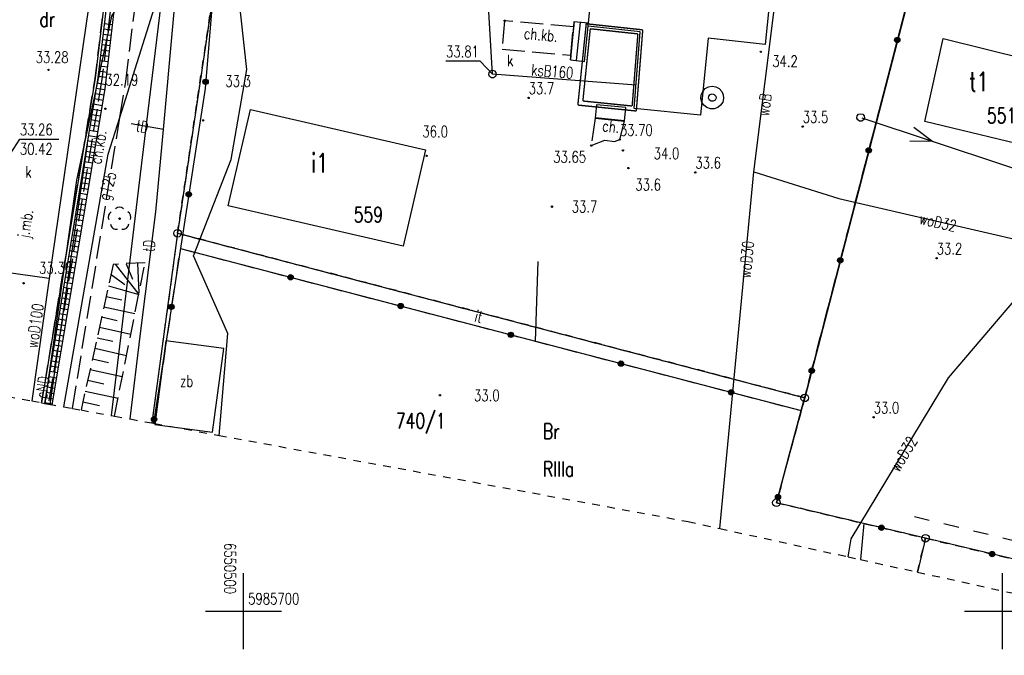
# Model space of a CAD drawing. Extents: x 6550385 to 6550663, y 5985693 to 5985865.
# Tile 5 of 19: x 6550485 to 6550550, y 5985697 to 5985739. Entities that reach past the tile are written whole.
import ezdxf
from ezdxf.enums import TextEntityAlignment as Align

# ---------------------------------------------------------------- set-up
doc = ezdxf.new("R2010")
doc.units = 0
doc.header["$MEASUREMENT"] = 0
for name, pattern in [('1', [2, 1, -1]), ('2', [1, 0.5, -0.5]), ('423', [2, 1.5, -0.5]), ('424', [1.5, 1, -0.5]), ('9', [1.75, 1.25, -0.5]), ('901', [0])]:
    doc.linetypes.add(name, pattern=pattern)
doc.layers.get('0').update_dxf_attribs({"linetype": 'CONTINUOUS'})
for name, color, linetype in [('000_INNE__NIEZYDENTYFIKOWA', 7, 'CONTINUOUS'), ('202-PUNKT_GRANICZNY', 7, 'CONTINUOUS'), ('209-OZNACZENIE_KONTURU_KLA', 7, 'CONTINUOUS'), ('210-OZNACZENIE_KONTURU_UZY', 7, 'CONTINUOUS'), ('211-NUMER_DZIALKI_EWIDENCY', 7, 'CONTINUOUS'), ('218-KONTUR_UZYTKU_GRUNTOWE', 7, 'CONTINUOUS'), ('219-DZIALKA_EWIDENCYJNA', 7, 'CONTINUOUS'), ('312-BUDYNEK_EWIDENCYJNY', 7, 'CONTINUOUS'), ('312-OZNACZENIE_BUDYNKU_EWI', 7, 'CONTINUOUS'), ('352-SCHODY', 7, 'CONTINUOUS'), ('CHODNIK', 7, 'CONTINUOUS'), ('CHODNIK-ATR17', 7, 'CONTINUOUS'), ('DRZEWO_LISCIASTE', 7, 'CONTINUOUS'), ('INNY_OBIEKT_ZAGOSPODAROWAN', 7, 'CONTINUOUS'), ('JEZDNIA', 7, 'CONTINUOUS'), ('JEZDNIA-ATR17', 7, 'CONTINUOUS'), ('KRAWEZNIK', 7, 'CONTINUOUS'), ('ODWODNIENIE_LINIOWE', 7, 'CONTINUOUS'), ('OGRODZENIE_TRWALE', 7, 'CONTINUOUS'), ('OPISY', 7, 'CONTINUOUS'), ('PIKIETA_NATURALNA', 7, 'CONTINUOUS'), ('PIKIETA_NATURALNA-ATR2', 7, 'CONTINUOUS'), ('PIKIETA_SZTUCZNA', 7, 'CONTINUOUS'), ('PIKIETA_SZTUCZNA-ATR2', 7, 'CONTINUOUS'), ('PRZEWOD_ELEKTROENERGETYCZ0', 7, 'CONTINUOUS'), ('PRZEWOD_ELEKTROENERGETYCZN', 7, 'CONTINUOUS'), ('PRZEWOD_GAZOWY', 7, 'CONTINUOUS'), ('PRZEWOD_GAZOWY-ATR1', 7, 'CONTINUOUS'), ('PRZEWOD_KANALIZACYJNY', 7, 'CONTINUOUS'), ('PRZEWOD_KANALIZACYJNY-ATR1', 7, 'CONTINUOUS'), ('PRZEWOD_TELEKOMUNIKACYJNY_', 7, 'CONTINUOUS'), ('PRZEWOD_WODOCIAGOWY', 7, 'CONTINUOUS'), ('PRZEWOD_WODOCIAGOWY-ATR1', 7, 'CONTINUOUS'), ('RZEDNA-ATR2', 7, 'CONTINUOUS'), ('RZEDNA-ATR3', 7, 'CONTINUOUS'), ('SKARPA_NIEUMOCNIONA', 7, 'CONTINUOUS'), ('SLUP_PRZEWODOW_NAPOWIETRZN', 7, 'CONTINUOUS'), ('STUDNIA_ZWYKLA', 7, 'CONTINUOUS'), ('TARAS', 7, 'CONTINUOUS'), ('WLAZ_DO_KOMORY_LUB_KANALU_', 7, 'CONTINUOUS'), ('ZAKRES', 7, 'CONTINUOUS'), ('ZBIORNIK_LUB_SILOS', 7, 'CONTINUOUS'), ('ZBIORNIK_LUB_SILOS-ATR17', 7, 'CONTINUOUS')]:
    doc.layers.add(name, color=color, linetype=linetype)
doc.styles.add('STYL_ARIAL', font='simplex', dxfattribs={"width": 0.75, "oblique": 0.1})

# ---------------------------------------------------------------- blocks, each defined once
blk = doc.blocks.new('202')
at = {"color": 0}
blk.add_circle((0, 0), 0.25, dxfattribs=at)
blk = doc.blocks.new('US15')
at = {"color": 7}
blk.add_polyline3d([(0, 0.25, 0), (0.1352, 0.2103, 0), (0.2274, 0.1039, 0), (0.2475, -0.0356, 0), (0.1889, -0.1637, 0), (0.0704, -0.2399, 0), (-0.0704, -0.2399, 0), (-0.1889, -0.1637, 0), (-0.2475, -0.0356, 0), (-0.2274, 0.1039, 0), (-0.1352, 0.2103, 0), (0, 0.25, 0)], dxfattribs=at)
blk = doc.blocks.new('US22')
at = {"color": 7}
blk.add_polyline3d([(0, 0.25, 0), (0.1352, 0.2103, 0), (0.2274, 0.1039, 0), (0.2475, -0.0356, 0), (0.1889, -0.1637, 0), (0.0704, -0.2399, 0), (-0.0704, -0.2399, 0), (-0.1889, -0.1637, 0), (-0.2475, -0.0356, 0), (-0.2274, 0.1039, 0), (-0.1352, 0.2103, 0), (0, 0.25, 0)], dxfattribs=at)
blk = doc.blocks.new('US13')
at = {"color": 7}
for points in [[(0, 0.75, 0), (0.2435, 0.7094, 0), (0.4607, 0.5919, 0), (0.6279, 0.4102, 0), (0.7271, 0.1841, 0), (0.7474, -0.0619, 0), (0.6868, -0.3013, 0), (0.5518, -0.508, 0), (0.357, -0.6596, 0), (0.1234, -0.7398, 0), (-0.1234, -0.7398, 0), (-0.357, -0.6596, 0), (-0.5518, -0.508, 0), (-0.6868, -0.3013, 0), (-0.7474, -0.0619, 0), (-0.7271, 0.1841, 0), (-0.6279, 0.4102, 0), (-0.4607, 0.5919, 0), (-0.2435, 0.7094, 0), (0, 0.75, 0)], [(0, 0.25, 0), (0.1352, 0.2103, 0), (0.2274, 0.1039, 0), (0.2475, -0.0356, 0), (0.1889, -0.1637, 0), (0.0704, -0.2399, 0), (-0.0704, -0.2399, 0), (-0.1889, -0.1637, 0), (-0.2475, -0.0356, 0), (-0.2274, 0.1039, 0), (-0.1352, 0.2103, 0), (0, 0.25, 0)]]:
    blk.add_polyline3d(points, dxfattribs=at)
blk = doc.blocks.new('PW01')
at = {"color": 7}
blk.add_polyline3d([(0.045, 0, 0), (0.0318, -0.0318, 0), (0, -0.045, 0), (-0.0318, -0.0318, 0), (-0.045, 0, 0), (-0.0318, 0.0318, 0), (0, 0.045, 0), (0.0318, 0.0318, 0), (0.045, 0, 0)], dxfattribs=at)
blk = doc.blocks.new('922')
at = {"color": 0}
blk.add_circle((0, 0), 0.05, dxfattribs=at)
for centre, radius, start, end in [((0, 0.35), 0.4, 50.114, 129.886), ((-0.35, 0.1), 0.4, 119.84816, 203.51949), ((0.35, 0.1), 0.4, 336.88451, 60.15184), ((-0.2, -0.3), 0.4, 187.477, 278.47884), ((0.2, -0.275), 0.425, 262.64593, 349.62892)]:
    blk.add_arc(centre, radius, start, end, dxfattribs=at)

msp = doc.modelspace()

# ---------------------------------------------------------------- linework, layer by layer
at = {"layer": '000_INNE__NIEZYDENTYFIKOWA', "color": 7}
for points in [[(6550491.54, 5985722.87, 0), (6550493.09, 5985720.88, 0)], [(6550492.27, 5985722.9, 0), (6550492.68, 5985721.89, 0)], [(6550493.01, 5985722.94, 0), (6550493.11, 5985720.98, 0)], [(6550491.27, 5985722.19, 0), (6550492.18, 5985721.53, 0)], [(6550491.11, 5985721.44, 0), (6550493.09, 5985720.88, 0)], [(6550490.95, 5985720.75, 0), (6550491.97, 5985720.53, 0)], [(6550490.8, 5985720.07, 0), (6550492.84, 5985719.62, 0)], [(6550490.65, 5985719.39, 0), (6550491.68, 5985719.16, 0)], [(6550490.5, 5985718.71, 0), (6550492.57, 5985718.25, 0)], [(6550490.35, 5985718.02, 0), (6550491.39, 5985717.79, 0)], [(6550490.2, 5985717.33, 0), (6550492.29, 5985716.86, 0)], [(6550490.04, 5985716.63, 0), (6550491.1, 5985716.4, 0)], [(6550489.89, 5985715.93, 0), (6550492.01, 5985715.46, 0)], [(6550489.73, 5985715.22, 0), (6550490.8, 5985714.99, 0)], [(6550489.57, 5985714.51, 0), (6550491.73, 5985714.03, 0)], [(6550489.41, 5985713.79, 0), (6550490.5, 5985713.55, 0)]]:
    msp.add_polyline3d(points, dxfattribs=at)
at = {"layer": '218-KONTUR_UZYTKU_GRUNTOWE', "color": 3, "linetype": '2'}
for points in [[(6550546.42, 5985750.46, 0), (6550536.97, 5985714.06, 0)], [(6550536.97, 5985714.06, 0), (6550546.42, 5985750.46, 0)], [(6550498.72, 5985745.54, 0), (6550495.65, 5985724.91, 0)], [(6550495.65, 5985724.91, 0), (6550498.72, 5985745.54, 0)], [(6550495.65, 5985724.91, 0), (6550493.955, 5985712.406, 0)], [(6550531.35, 5985715.54, 0), (6550495.65, 5985724.91, 0)], [(6550495.65, 5985724.91, 0), (6550531.35, 5985715.54, 0)], [(6550536.97, 5985714.06, 0), (6550531.35, 5985715.54, 0)], [(6550531.35, 5985715.54, 0), (6550536.97, 5985714.06, 0)], [(6550536.97, 5985714.06, 0), (6550535.11, 5985707.15, 0)], [(6550535.11, 5985707.15, 0), (6550536.97, 5985714.06, 0)], [(6550535.11, 5985707.15, 0), (6550544.93, 5985704.81, 0)], [(6550544.93, 5985704.81, 0), (6550535.11, 5985707.15, 0)], [(6550544.401, 5985702.577, 0), (6550544.93, 5985704.81, 0)], [(6550544.93, 5985704.81, 0), (6550553.34, 5985702.81, 0)], [(6550553.34, 5985702.81, 0), (6550544.93, 5985704.81, 0)]]:
    msp.add_polyline3d(points, dxfattribs=at)
at = {"layer": '219-DZIALKA_EWIDENCYJNA', "color": 7}
for points in [[(6550546.42, 5985750.46, 0), (6550536.97, 5985714.06, 0)], [(6550498.72, 5985745.54, 0), (6550495.65, 5985724.91, 0)], [(6550495.65, 5985724.91, 0), (6550493.956, 5985712.405, 0)], [(6550495.65, 5985724.91, 0), (6550536.97, 5985714.06, 0)], [(6550535.11, 5985707.15, 0), (6550536.97, 5985714.06, 0)], [(6550544.93, 5985704.81, 0), (6550535.11, 5985707.15, 0)], [(6550544.93, 5985704.81, 0), (6550544.401, 5985702.577, 0)], [(6550567.33, 5985699.49, 0), (6550544.93, 5985704.81, 0)]]:
    msp.add_polyline3d(points, dxfattribs=at)
at = {"layer": '312-BUDYNEK_EWIDENCYJNY', "color": 7}
for points in [[(6550522.71, 5985738.55, 0), (6550523.68, 5985748.02, 0)], [(6550535.33, 5985746.88, 0), (6550534.36, 5985737.34, 0)], [(6550526.14, 5985738.18, 0), (6550522.71, 5985738.55, 0)], [(6550525.74, 5985733.13, 0), (6550526.14, 5985738.18, 0)], [(6550530.6, 5985737.77, 0), (6550530.1, 5985732.7, 0)], [(6550534.36, 5985737.34, 0), (6550530.6, 5985737.77, 0)], [(6550544.89, 5985732.28, 0), (6550546.09, 5985737.74, 0)], [(6550546.09, 5985737.74, 0), (6550551.59, 5985736.38, 0)], [(6550498.99, 5985726.72, 0), (6550500.45, 5985733.07, 0)], [(6550500.45, 5985733.07, 0), (6550511.98, 5985730.41, 0)], [(6550530.1, 5985732.7, 0), (6550525.74, 5985733.13, 0)], [(6550552.72, 5985730.38, 0), (6550544.89, 5985732.28, 0)], [(6550511.98, 5985730.41, 0), (6550510.52, 5985724.06, 0)], [(6550510.52, 5985724.06, 0), (6550498.99, 5985726.72, 0)]]:
    msp.add_polyline3d(points, dxfattribs=at)
at = {"layer": '352-SCHODY', "color": 7}
for points in [[(6550521.54, 5985736.33, 0), (6550521.8, 5985738.84, 0)], [(6550521.54, 5985736.33, 0), (6550521.8, 5985738.84, 0)], [(6550521.73, 5985738.51, 0), (6550521.56, 5985736.64, 0)], [(6550521.73, 5985738.51, 0), (6550521.56, 5985736.64, 0)], [(6550521.75, 5985738.84, 0), (6550521.73, 5985738.51, 0)], [(6550521.75, 5985738.84, 0), (6550521.73, 5985738.51, 0)], [(6550522.73, 5985738.75, 0), (6550521.75, 5985738.84, 0)], [(6550522.73, 5985738.75, 0), (6550521.75, 5985738.84, 0)], [(6550521.93, 5985736.29, 0), (6550522.2, 5985738.8, 0)], [(6550521.93, 5985736.29, 0), (6550522.2, 5985738.8, 0)], [(6550522.33, 5985736.24, 0), (6550522.6, 5985738.76, 0)], [(6550522.33, 5985736.24, 0), (6550522.6, 5985738.76, 0)], [(6550522.47, 5985736.23, 0), (6550522.71, 5985738.55, 0)], [(6550522.47, 5985736.23, 0), (6550522.71, 5985738.55, 0)], [(6550521.56, 5985736.64, 0), (6550521.53, 5985736.33, 0)], [(6550521.56, 5985736.64, 0), (6550521.53, 5985736.33, 0)], [(6550521.53, 5985736.33, 0), (6550522.47, 5985736.23, 0)], [(6550521.53, 5985736.33, 0), (6550522.47, 5985736.23, 0)], [(6550525.09, 5985732.29, 0), (6550525.18, 5985733.19, 0), (6550523.25, 5985733.38, 0), (6550523.16, 5985732.49, 0), (6550525.09, 5985732.29, 0)], [(6550525.09, 5985732.29, 0), (6550525.18, 5985733.19, 0), (6550523.25, 5985733.38, 0), (6550523.16, 5985732.49, 0), (6550525.09, 5985732.29, 0)], [(6550523.165, 5985732.544, 0), (6550525.095, 5985732.337, 0)]]:
    msp.add_polyline3d(points, dxfattribs=at)
at = {"layer": 'CHODNIK', "color": 7, "linetype": '423'}
for points in [[(6550492.41, 5985759.01, 0), (6550491.96, 5985745.68, 0), (6550490.67, 5985735.07, 0), (6550487.144, 5985713.658, 0)], [(6550491.854, 5985732.535, 0), (6550492.24, 5985734.9, 0), (6550493.54, 5985745.43, 0), (6550493.89, 5985759.07, 0), (6550492.41, 5985759.01, 0)], [(6550521.56, 5985736.64, 0), (6550521.73, 5985738.51, 0), (6550517.2, 5985738.91, 0), (6550517.03, 5985737.03, 0), (6550521.56, 5985736.64, 0)], [(6550488.727, 5985713.367, 0), (6550491.854, 5985732.535, 0)], [(6550525.09, 5985732.29, 0), (6550523.16, 5985732.49, 0), (6550522.91, 5985730.69, 0), (6550523.8, 5985731.04, 0), (6550524.45, 5985730.96, 0), (6550524.79, 5985731.08, 0), (6550525.09, 5985732.29, 0)]]:
    msp.add_polyline3d(points, dxfattribs=at)
at = {"layer": 'INNY_OBIEKT_ZAGOSPODAROWAN', "color": 7, "linetype": '1'}
for points in [[(6550494.128, 5985712.374, 0), (6550495.84, 5985723.9, 0), (6550536.74, 5985713.22, 0), (6550546.42, 5985750.46, 0)], [(6550544.2, 5985706.24, 0), (6550567.27, 5985700.68, 0), (6550569.19, 5985701.77, 0)]]:
    msp.add_polyline3d(points, dxfattribs=at)
at = {"layer": 'JEZDNIA', "color": 7, "linetype": '424'}
for points in [[(6550490.23, 5985735.14, 0), (6550491.47, 5985745.64, 0)], [(6550486.696, 5985713.74, 0), (6550490.23, 5985735.14, 0)]]:
    msp.add_polyline3d(points, dxfattribs=at)
at = {"layer": 'KRAWEZNIK', "color": 7}
msp.add_polyline3d([(6550491.82, 5985758.9, 0), (6550491.47, 5985745.64, 0), (6550490.23, 5985735.14, 0), (6550486.696, 5985713.74, 0)], dxfattribs=at)
at = {"layer": 'ODWODNIENIE_LINIOWE', "color": 7}
for points in [[(6550492.076, 5985758.991, 0), (6550491.651, 5985745.68, 0), (6550490.394, 5985735.161, 0), (6550486.881, 5985713.679, 0), (6550487.399, 5985713.605, 0), (6550490.874, 5985734.429, 0), (6550491.466, 5985739.561, 0), (6550492.242, 5985745.507, 0), (6550492.612, 5985759.006, 0), (6550492.076, 5985758.991, 0)], [(6550490.779, 5985738.382, 0), (6550491.322, 5985738.317, 0)], [(6550490.82, 5985738.73, 0), (6550491.362, 5985738.665, 0)], [(6550490.696, 5985737.687, 0), (6550491.242, 5985737.622, 0)], [(6550490.737, 5985738.035, 0), (6550491.282, 5985737.97, 0)], [(6550490.654, 5985737.34, 0), (6550491.202, 5985737.274, 0)], [(6550490.571, 5985736.645, 0), (6550491.122, 5985736.579, 0)], [(6550490.612, 5985736.992, 0), (6550491.162, 5985736.927, 0)], [(6550490.488, 5985735.95, 0), (6550491.042, 5985735.883, 0)], [(6550490.529, 5985736.297, 0), (6550491.082, 5985736.231, 0)], [(6550490.405, 5985735.255, 0), (6550490.962, 5985735.188, 0)], [(6550490.446, 5985735.602, 0), (6550491.002, 5985735.536, 0)], [(6550490.281, 5985734.47, 0), (6550490.865, 5985734.375, 0)], [(6550490.337, 5985734.816, 0), (6550490.908, 5985734.722, 0)], [(6550490.224, 5985734.125, 0), (6550490.808, 5985734.029, 0)], [(6550490.111, 5985733.434, 0), (6550490.692, 5985733.339, 0)], [(6550490.168, 5985733.779, 0), (6550490.75, 5985733.684, 0)], [(6550489.998, 5985732.743, 0), (6550490.577, 5985732.649, 0)], [(6550490.055, 5985733.089, 0), (6550490.635, 5985732.994, 0)], [(6550489.885, 5985732.052, 0), (6550490.462, 5985731.958, 0)], [(6550489.942, 5985732.398, 0), (6550490.519, 5985732.303, 0)], [(6550489.772, 5985731.361, 0), (6550490.347, 5985731.268, 0)], [(6550489.829, 5985731.707, 0), (6550490.404, 5985731.613, 0)], [(6550487.267, 5985713.616, 0), (6550489.72, 5985730.783, 0)], [(6550489.659, 5985730.671, 0), (6550490.231, 5985730.577, 0)], [(6550489.716, 5985731.016, 0), (6550490.289, 5985730.922, 0)], [(6550489.546, 5985729.98, 0), (6550490.116, 5985729.887, 0)], [(6550489.603, 5985730.325, 0), (6550490.174, 5985730.232, 0)], [(6550489.433, 5985729.289, 0), (6550490.001, 5985729.196, 0)], [(6550489.49, 5985729.634, 0), (6550490.059, 5985729.542, 0)], [(6550489.321, 5985728.598, 0), (6550489.886, 5985728.506, 0)], [(6550489.377, 5985728.944, 0), (6550489.943, 5985728.851, 0)], [(6550489.264, 5985728.253, 0), (6550489.828, 5985728.161, 0)], [(6550489.151, 5985727.562, 0), (6550489.713, 5985727.47, 0)], [(6550489.207, 5985727.907, 0), (6550489.77, 5985727.815, 0)], [(6550489.038, 5985726.871, 0), (6550489.598, 5985726.78, 0)], [(6550489.094, 5985727.217, 0), (6550489.655, 5985727.125, 0)], [(6550488.925, 5985726.18, 0), (6550489.482, 5985726.089, 0)], [(6550488.982, 5985726.526, 0), (6550489.54, 5985726.435, 0)], [(6550488.812, 5985725.49, 0), (6550489.367, 5985725.399, 0)], [(6550488.869, 5985725.835, 0), (6550489.425, 5985725.744, 0)], [(6550488.699, 5985724.799, 0), (6550489.252, 5985724.708, 0)], [(6550488.756, 5985725.144, 0), (6550489.309, 5985725.054, 0)], [(6550488.586, 5985724.108, 0), (6550489.137, 5985724.018, 0)], [(6550488.643, 5985724.453, 0), (6550489.194, 5985724.363, 0)], [(6550488.473, 5985723.417, 0), (6550489.021, 5985723.327, 0)], [(6550488.53, 5985723.762, 0), (6550489.079, 5985723.673, 0)], [(6550488.417, 5985723.072, 0), (6550488.964, 5985722.982, 0)], [(6550488.304, 5985722.381, 0), (6550488.849, 5985722.292, 0)], [(6550488.36, 5985722.726, 0), (6550488.906, 5985722.637, 0)], [(6550488.191, 5985721.69, 0), (6550488.733, 5985721.601, 0)], [(6550488.247, 5985722.035, 0), (6550488.791, 5985721.946, 0)], [(6550488.078, 5985720.999, 0), (6550488.618, 5985720.911, 0)], [(6550488.134, 5985721.345, 0), (6550488.676, 5985721.256, 0)], [(6550487.965, 5985720.308, 0), (6550488.503, 5985720.22, 0)], [(6550488.021, 5985720.654, 0), (6550488.56, 5985720.566, 0)], [(6550487.852, 5985719.617, 0), (6550488.388, 5985719.53, 0)], [(6550487.908, 5985719.963, 0), (6550488.445, 5985719.875, 0)], [(6550487.739, 5985718.927, 0), (6550488.272, 5985718.839, 0)], [(6550487.796, 5985719.272, 0), (6550488.33, 5985719.185, 0)], [(6550487.626, 5985718.236, 0), (6550488.157, 5985718.149, 0)], [(6550487.683, 5985718.581, 0), (6550488.215, 5985718.494, 0)], [(6550487.57, 5985717.89, 0), (6550488.099, 5985717.804, 0)], [(6550487.457, 5985717.2, 0), (6550487.984, 5985717.113, 0)], [(6550487.513, 5985717.545, 0), (6550488.042, 5985717.459, 0)], [(6550487.344, 5985716.509, 0), (6550487.869, 5985716.423, 0)], [(6550487.4, 5985716.854, 0), (6550487.927, 5985716.768, 0)], [(6550487.231, 5985715.818, 0), (6550487.754, 5985715.732, 0)], [(6550487.287, 5985716.163, 0), (6550487.811, 5985716.078, 0)], [(6550487.118, 5985715.127, 0), (6550487.639, 5985715.042, 0)], [(6550487.174, 5985715.473, 0), (6550487.696, 5985715.387, 0)], [(6550487.005, 5985714.436, 0), (6550487.523, 5985714.351, 0)], [(6550487.061, 5985714.782, 0), (6550487.581, 5985714.697, 0)], [(6550486.892, 5985713.746, 0), (6550487.408, 5985713.661, 0)], [(6550486.948, 5985714.091, 0), (6550487.466, 5985714.006, 0)]]:
    msp.add_polyline3d(points, dxfattribs=at)
at = {"layer": 'OGRODZENIE_TRWALE', "color": 7, "linetype": '901'}
for points in [[(6550499.37, 5985757.31, 0), (6550497.46, 5985734.44, 0), (6550494.066, 5985712.385, 0)], [(6550495.84, 5985723.9, 0), (6550536.74, 5985713.22, 0), (6550536.97, 5985714.06, 0), (6550546.39, 5985750.47, 0), (6550546.4, 5985750.97, 0)], [(6550519.23, 5985717.79, 0), (6550519.42, 5985723.05, 0)], [(6550570.72, 5985701.59, 0), (6550567.33, 5985699.49, 0), (6550544.93, 5985704.81, 0), (6550535.11, 5985707.15, 0), (6550536.74, 5985713.22, 0)], [(6550540.87, 5985705.78, 0), (6550540.644, 5985703.406, 0)]]:
    msp.add_polyline3d(points, dxfattribs=at)
at = {"layer": 'OGRODZENIE_TRWALE', "color": 7}
for centre, radius in [((6550543.071, 5985737.641), 0.175), ((6550543.071, 5985737.641), 0.158), ((6550543.071, 5985737.641), 0.14), ((6550543.071, 5985737.641), 0.122), ((6550543.071, 5985737.641), 0.105), ((6550543.071, 5985737.641), 0.0875), ((6550543.071, 5985737.641), 0.07), ((6550543.071, 5985737.641), 0.0525), ((6550543.071, 5985737.641), 0.035), ((6550497.497, 5985734.888), 0.175), ((6550497.497, 5985734.888), 0.158), ((6550497.497, 5985734.888), 0.14), ((6550497.497, 5985734.888), 0.122), ((6550497.497, 5985734.888), 0.105), ((6550497.497, 5985734.888), 0.0875), ((6550497.497, 5985734.888), 0.07), ((6550497.497, 5985734.888), 0.0525), ((6550497.497, 5985734.888), 0.035), ((6550541.192, 5985730.38), 0.175), ((6550541.192, 5985730.38), 0.158), ((6550541.192, 5985730.38), 0.14), ((6550541.192, 5985730.38), 0.122), ((6550541.192, 5985730.38), 0.105), ((6550541.192, 5985730.38), 0.0875), ((6550541.192, 5985730.38), 0.07), ((6550541.192, 5985730.38), 0.0525), ((6550541.192, 5985730.38), 0.035), ((6550496.388, 5985727.472), 0.175), ((6550496.388, 5985727.472), 0.158), ((6550496.388, 5985727.472), 0.14), ((6550496.388, 5985727.472), 0.122), ((6550496.388, 5985727.472), 0.105), ((6550496.388, 5985727.472), 0.0875), ((6550496.388, 5985727.472), 0.07), ((6550496.388, 5985727.472), 0.0525), ((6550496.388, 5985727.472), 0.035), ((6550539.314, 5985723.119), 0.175), ((6550539.314, 5985723.119), 0.158), ((6550539.314, 5985723.119), 0.14), ((6550539.314, 5985723.119), 0.122), ((6550539.314, 5985723.119), 0.105), ((6550539.314, 5985723.119), 0.0875), ((6550539.314, 5985723.119), 0.07), ((6550539.314, 5985723.119), 0.0525), ((6550539.314, 5985723.119), 0.035), ((6550503.097, 5985722.005), 0.175), ((6550503.097, 5985722.005), 0.158), ((6550503.097, 5985722.005), 0.14), ((6550503.097, 5985722.005), 0.122), ((6550503.097, 5985722.005), 0.105), ((6550503.097, 5985722.005), 0.0875), ((6550503.097, 5985722.005), 0.07), ((6550503.097, 5985722.005), 0.0525), ((6550503.097, 5985722.005), 0.035), ((6550495.247, 5985720.059), 0.175), ((6550495.247, 5985720.059), 0.158), ((6550495.247, 5985720.059), 0.14), ((6550495.247, 5985720.059), 0.122), ((6550495.247, 5985720.059), 0.105), ((6550510.353, 5985720.11), 0.175), ((6550510.353, 5985720.11), 0.158), ((6550510.353, 5985720.11), 0.14), ((6550510.353, 5985720.11), 0.122), ((6550510.353, 5985720.11), 0.105), ((6550510.353, 5985720.11), 0.0875), ((6550510.353, 5985720.11), 0.07), ((6550510.353, 5985720.11), 0.0525), ((6550495.247, 5985720.059), 0.0875), ((6550495.247, 5985720.059), 0.07), ((6550495.247, 5985720.059), 0.0525), ((6550495.247, 5985720.059), 0.035), ((6550510.353, 5985720.11), 0.035), ((6550517.61, 5985718.215), 0.175), ((6550517.61, 5985718.215), 0.158), ((6550517.61, 5985718.215), 0.14), ((6550517.61, 5985718.215), 0.122), ((6550517.61, 5985718.215), 0.105), ((6550517.61, 5985718.215), 0.0875), ((6550517.61, 5985718.215), 0.07), ((6550517.61, 5985718.215), 0.0525), ((6550517.61, 5985718.215), 0.035), ((6550524.867, 5985716.32), 0.175), ((6550524.867, 5985716.32), 0.158), ((6550524.867, 5985716.32), 0.14), ((6550524.867, 5985716.32), 0.122), ((6550524.867, 5985716.32), 0.105), ((6550524.867, 5985716.32), 0.0875), ((6550524.867, 5985716.32), 0.07), ((6550524.867, 5985716.32), 0.0525), ((6550524.867, 5985716.32), 0.035), ((6550537.435, 5985715.859), 0.175), ((6550537.435, 5985715.859), 0.158), ((6550537.435, 5985715.859), 0.14), ((6550537.435, 5985715.859), 0.122), ((6550537.435, 5985715.859), 0.105), ((6550537.435, 5985715.859), 0.0875), ((6550537.435, 5985715.859), 0.07), ((6550537.435, 5985715.859), 0.0525), ((6550537.435, 5985715.859), 0.035), ((6550532.123, 5985714.425), 0.175), ((6550532.123, 5985714.425), 0.158), ((6550532.123, 5985714.425), 0.14), ((6550532.123, 5985714.425), 0.122), ((6550532.123, 5985714.425), 0.105), ((6550532.123, 5985714.425), 0.0875), ((6550532.123, 5985714.425), 0.07), ((6550532.123, 5985714.425), 0.0525), ((6550532.123, 5985714.425), 0.035), ((6550494.106, 5985712.646), 0.175), ((6550494.106, 5985712.646), 0.158), ((6550494.106, 5985712.646), 0.14), ((6550494.106, 5985712.646), 0.122), ((6550494.106, 5985712.646), 0.105), ((6550494.106, 5985712.646), 0.0875), ((6550494.106, 5985712.646), 0.07), ((6550494.106, 5985712.646), 0.0525), ((6550494.106, 5985712.646), 0.035), ((6550535.212, 5985707.531), 0.175), ((6550535.212, 5985707.531), 0.158), ((6550535.212, 5985707.531), 0.14), ((6550535.212, 5985707.531), 0.122), ((6550535.212, 5985707.531), 0.105), ((6550535.212, 5985707.531), 0.0875), ((6550535.212, 5985707.531), 0.07), ((6550535.212, 5985707.531), 0.0525), ((6550535.212, 5985707.531), 0.035), ((6550542.022, 5985705.503), 0.175), ((6550542.022, 5985705.503), 0.158), ((6550542.022, 5985705.503), 0.14), ((6550542.022, 5985705.503), 0.122), ((6550542.022, 5985705.503), 0.105), ((6550542.022, 5985705.503), 0.0875), ((6550542.022, 5985705.503), 0.07), ((6550542.022, 5985705.503), 0.0525), ((6550542.022, 5985705.503), 0.035), ((6550549.319, 5985703.768), 0.175), ((6550549.319, 5985703.768), 0.158), ((6550549.319, 5985703.768), 0.14), ((6550549.319, 5985703.768), 0.122), ((6550549.319, 5985703.768), 0.105), ((6550549.319, 5985703.768), 0.0875), ((6550549.319, 5985703.768), 0.07), ((6550549.319, 5985703.768), 0.0525), ((6550549.319, 5985703.768), 0.035)]:
    msp.add_circle(centre, radius, dxfattribs=at)
at = {"layer": 'OPISY', "color": 7}
for points in [[(6550500, 5985697.5, 0), (6550500, 5985702.5, 0)], [(6550550, 5985697.5, 0), (6550550, 5985702.5, 0)], [(6550497.5, 5985700, 0), (6550502.5, 5985700, 0)], [(6550547.5, 5985700, 0), (6550552.5, 5985700, 0)]]:
    msp.add_polyline3d(points, dxfattribs=at)
at = {"layer": 'PRZEWOD_ELEKTROENERGETYCZ0', "color": 1}
for points in [[(6550540.725, 5985732.515, 0), (6550554.905, 5985727.813, 0), (6550553.648, 5985728.736, 0)], [(6550544.162, 5985731.902, 0), (6550545.405, 5985730.966, 0), (6550543.894, 5985730.979, 0)]]:
    msp.add_polyline3d(points, dxfattribs=at)
at = {"layer": 'PRZEWOD_ELEKTROENERGETYCZN', "color": 1}
msp.add_polyline3d([(6550486.932, 5985713.697, 0), (6550489.02, 5985728.41, 0), (6550491.33, 5985739.21, 0), (6550492.61, 5985741.33, 0), (6550492.75, 5985742.74, 0)], dxfattribs=at)
at = {"layer": 'PRZEWOD_GAZOWY', "color": 40}
for points in [[(6550491.854, 5985732.535, 0), (6550494.78, 5985741.82, 0), (6550494, 5985757.89, 0)], [(6550488.155, 5985713.472, 0), (6550491.09, 5985730.11, 0), (6550491.854, 5985732.535, 0)]]:
    msp.add_polyline3d(points, dxfattribs=at)
at = {"layer": 'PRZEWOD_KANALIZACYJNY', "color": 34}
for points in [[(6550491.309, 5985712.892, 0), (6550493.22, 5985728.81, 0), (6550494.68, 5985740.94, 0), (6550495.31, 5985757.47, 0), (6550495.05, 5985765.45, 0), (6550493.53, 5985773.61, 0), (6550489.93, 5985774.41, 0)], [(6550525.86, 5985734.66, 0), (6550516.4, 5985735.4, 0), (6550515.05, 5985758.54, 0)]]:
    msp.add_polyline3d(points, dxfattribs=at)
at = {"layer": 'PRZEWOD_TELEKOMUNIKACYJNY_', "color": 30}
for points in [[(6550492.522, 5985712.669, 0), (6550493.2, 5985718.31, 0), (6550494.23, 5985726.31, 0), (6550494.72, 5985731.75, 0), (6550495.93, 5985745.11, 0)], [(6550498.389, 5985711.59, 0), (6550498.96, 5985718.31, 0), (6550496.71, 5985723.42, 0), (6550499.18, 5985729.77, 0), (6550500.22, 5985735.69, 0), (6550499.45, 5985742.73, 0), (6550499.59, 5985744.68, 0), (6550495.93, 5985745.11, 0)], [(6550494.72, 5985731.75, 0), (6550492.6, 5985732.13, 0)]]:
    msp.add_polyline3d(points, dxfattribs=at)
at = {"layer": 'PRZEWOD_WODOCIAGOWY', "color": 5}
for points in [[(6550491.38, 5985750.85, 0), (6550487.2, 5985721.93, 0), (6550486.042, 5985713.86, 0)], [(6550533.63, 5985728.96, 0), (6550535.89, 5985747.02, 0)], [(6550531.372, 5985705.451, 0), (6550533.63, 5985728.96, 0)], [(6550533.63, 5985728.96, 0), (6550539.21, 5985727.2, 0), (6550553.67, 5985723.87, 0)], [(6550487.2, 5985721.93, 0), (6550471.3, 5985724.14, 0)], [(6550539.827, 5985703.586, 0), (6550540.03, 5985704.76, 0), (6550546.44, 5985715.39, 0), (6550553.67, 5985723.87, 0)]]:
    msp.add_polyline3d(points, dxfattribs=at)
at = {"layer": 'RZEDNA-ATR2', "color": 7}
for points in [[(6550516.4, 5985735.4, 0), (6550515.58, 5985736.24, 0), (6550513.335, 5985736.24, 0)], [(6550484.28, 5985729.57, 0), (6550485.26, 5985731.1, 0), (6550487.824, 5985731.1, 0)]]:
    msp.add_polyline3d(points, dxfattribs=at)
at = {"layer": 'SKARPA_NIEUMOCNIONA', "color": 7, "linetype": '9'}
msp.add_polyline3d([(6550491.494, 5985712.858, 0), (6550493.51, 5985722.97, 0), (6550491.42, 5985722.86, 0), (6550489.297, 5985713.262, 0)], dxfattribs=at)
msp.add_polyline3d([(6550491.494, 5985712.858, 0), (6550493.51, 5985722.97, 0), (6550491.42, 5985722.86, 0), (6550489.297, 5985713.262, 0)], dxfattribs=at)
at = {"layer": 'TARAS', "color": 7, "const_width": 0.09}
for points in [[(6550522.025, 5985733.356), (6550522.576, 5985738.715)], [(6550522.355, 5985733.624), (6550522.844, 5985738.385)], [(6550522.576, 5985738.715), (6550526.301, 5985738.314)], [(6550522.844, 5985738.385), (6550525.979, 5985738.047)], [(6550526.301, 5985738.314), (6550525.877, 5985732.965)], [(6550525.979, 5985738.047), (6550525.603, 5985733.295)], [(6550525.877, 5985732.965), (6550522.025, 5985733.356)], [(6550525.603, 5985733.295), (6550522.355, 5985733.624)]]:
    msp.add_lwpolyline(points, dxfattribs=at)
at = {"layer": 'ZAKRES', "color": 5, "linetype": '2'}
msp.add_polyline3d([(6550481.489, 5985714.697, 0), (6550486.042, 5985713.86, 0), (6550486.696, 5985713.74, 0), (6550486.696, 5985713.74, 0), (6550486.924, 5985713.698, 0), (6550486.932, 5985713.697, 0), (6550487.144, 5985713.658, 0), (6550488.155, 5985713.472, 0), (6550488.727, 5985713.367, 0), (6550489.297, 5985713.262, 0), (6550489.297, 5985713.262, 0), (6550491.309, 5985712.892, 0), (6550491.494, 5985712.858, 0), (6550492.522, 5985712.669, 0), (6550493.956, 5985712.405, 0), (6550493.955, 5985712.406, 0), (6550493.955, 5985712.406, 0), (6550494.066, 5985712.385, 0), (6550494.128, 5985712.374, 0), (6550498.389, 5985711.59, 0), (6550529.29, 5985705.91, 0), (6550531.372, 5985705.451, 0), (6550539.827, 5985703.586, 0), (6550540.644, 5985703.406, 0), (6550544.401, 5985702.577, 0), (6550569.272, 5985697.093, 0)], dxfattribs=at)
at = {"layer": 'ZBIORNIK_LUB_SILOS', "color": 7}
msp.add_polyline3d([(6550494.88, 5985717.81, 0), (6550494.15, 5985712.3, 0), (6550497.96, 5985711.8, 0), (6550498.69, 5985717.31, 0), (6550494.88, 5985717.81, 0)], dxfattribs=at)

# ---------------------------------------------------------------- block references
at = {"layer": '202-PUNKT_GRANICZNY', "color": 7}
for p in [(6550495.65, 5985724.91), (6550536.97, 5985714.06), (6550535.11, 5985707.15), (6550544.93, 5985704.81)]:
    msp.add_blockref('202', p, dxfattribs=at)
at = {"layer": 'DRZEWO_LISCIASTE', "color": 3}
msp.add_blockref('922', (6550491.83, 5985725.87), dxfattribs=at)
at = {"layer": 'PIKIETA_NATURALNA', "color": 7}
for p in [(6550534.08, 5985736.87), (6550518.78, 5985733.83), (6550497.34, 5985732.35), (6550536.84, 5985731.94), (6550512.06, 5985730.01), (6550524.99, 5985730.37), (6550525.36, 5985729.2), (6550529.76, 5985728.92), (6550520.32, 5985726.66), (6550545.66, 5985723.26), (6550512.94, 5985714.23), (6550541.51, 5985712.78)]:
    msp.add_blockref('PW01', p, dxfattribs=at)
at = {"layer": 'PIKIETA_SZTUCZNA', "color": 7}
for p in [(6550517.2, 5985738.91), (6550522.91, 5985730.69), (6550524.79, 5985731.08)]:
    msp.add_blockref('PW01', p, dxfattribs=at)
at = {"layer": 'PIKIETA_SZTUCZNA', "color": 7, "rotation": 180.00042}
for p in [(6550487.15, 5985735.67), (6550490.9, 5985733.11), (6550485.51, 5985721.61)]:
    msp.add_blockref('PW01', p, dxfattribs=at)
at = {"layer": 'SLUP_PRZEWODOW_NAPOWIETRZN', "color": 7}
msp.add_blockref('US15', (6550540.66, 5985732.54), dxfattribs=at)
at = {"layer": 'STUDNIA_ZWYKLA', "color": 5}
msp.add_blockref('US13', (6550530.88, 5985733.85), dxfattribs=at)
at = {"layer": 'WLAZ_DO_KOMORY_LUB_KANALU_', "color": 7}
msp.add_blockref('US22', (6550516.4, 5985735.4), dxfattribs=at)

# ---------------------------------------------------------------- texts
at = {"layer": '209-OZNACZENIE_KONTURU_KLA', "color": 3, "style": 'STYL_ARIAL', "width": 0.75}
msp.add_text('RIIIa', height=1, dxfattribs=at).set_placement((6550519.73, 5985708.87))
at = {"layer": '210-OZNACZENIE_KONTURU_UZY', "color": 3, "style": 'STYL_ARIAL', "width": 0.75}
for s, p in [('dr', (6550486.558, 5985738.505)), ('Br', (6550519.73, 5985711.361))]:
    msp.add_text(s, height=1, dxfattribs=at).set_placement(p)
at = {"layer": '211-NUMER_DZIALKI_EWIDENCY', "color": 7, "style": 'STYL_ARIAL', "width": 0.75}
msp.add_text('740/1', height=1, dxfattribs=at).set_placement((6550510.036, 5985712.051))
at = {"layer": '312-OZNACZENIE_BUDYNKU_EWI', "color": 7, "style": 'STYL_ARIAL', "width": 0.75}
for s, height, p in [('t1', 1.25, (6550547.8, 5985734.268)), ('551', 1, (6550548.98, 5985732.17)), ('559', 1, (6550507.26, 5985725.63))]:
    msp.add_text(s, height=height, dxfattribs=at).set_placement(p)
msp.add_text('i1', height=1.25, dxfattribs=at).set_placement((6550505.02, 5985728.916), align=Align.CENTER)
at = {"layer": 'CHODNIK-ATR17', "color": 7, "style": 'STYL_ARIAL', "width": 0.75}
for s, rotation, p in [('ch.kb.', 355.079, (6550518.442, 5985737.715)), ('ch.', 354.083, (6550523.606, 5985731.635)), ('ch.kb.', 80.734, (6550490.617, 5985729.421))]:
    msp.add_text(s, height=0.75, rotation=rotation, dxfattribs=at).set_placement(p)
at = {"layer": 'INNY_OBIEKT_ZAGOSPODAROWAN', "color": 7, "style": 'STYL_ARIAL', "width": 0.75}
msp.add_text('it', height=0.75, rotation=345.365, dxfattribs=at).set_placement((6550515.165, 5985719.118))
at = {"layer": 'JEZDNIA-ATR17', "color": 7, "style": 'STYL_ARIAL', "width": 0.75}
msp.add_text('j.mb.', height=0.75, rotation=81.137, dxfattribs=at).set_placement((6550485.86, 5985724.534))
at = {"layer": 'OPISY', "color": 7, "style": 'STYL_ARIAL', "width": 0.75}
msp.add_text('6550500', height=0.75, rotation=270, dxfattribs=at).set_placement((6550498.736, 5985704.501))
msp.add_text('5985700', height=0.75, dxfattribs=at).set_placement((6550500.304, 5985700.447))
at = {"layer": 'PIKIETA_NATURALNA-ATR2', "color": 7, "style": 'STYL_ARIAL', "width": 0.75}
for s, p in [('34.2', (6550534.83, 5985735.866)), ('33.3', (6550498.8, 5985734.566)), ('33.7', (6550518.78, 5985734.086)), ('33.5', (6550536.84, 5985732.196)), ('36.0', (6550511.78, 5985731.236)), ('34.0', (6550527.02, 5985729.796)), ('33.6', (6550529.76, 5985729.176)), ('33.6', (6550525.81, 5985727.736)), ('33.7', (6550521.62, 5985726.286)), ('33.2', (6550545.66, 5985723.516)), ('33.0', (6550515.18, 5985713.846)), ('33.0', (6550541.51, 5985713.036))]:
    msp.add_text(s, height=0.75, dxfattribs=at).set_placement(p)
at = {"layer": 'PIKIETA_SZTUCZNA-ATR2', "color": 7, "style": 'STYL_ARIAL', "width": 0.75}
for s, p in [('33.28', (6550486.3, 5985736.133)), ('32.19', (6550490.9, 5985734.646)), ('33.70', (6550524.79, 5985731.336)), ('33.65', (6550520.4, 5985729.566)), ('33.30', (6550486.53, 5985722.246))]:
    msp.add_text(s, height=0.75, dxfattribs=at).set_placement(p)
at = {"layer": 'PRZEWOD_ELEKTROENERGETYCZN', "color": 1, "style": 'STYL_ARIAL', "width": 0.75}
msp.add_text('eND', height=0.75, rotation=81.922, dxfattribs=at).set_placement((6550487.031, 5985713.984))
at = {"layer": 'PRZEWOD_GAZOWY-ATR1', "color": 40, "style": 'STYL_ARIAL', "width": 0.75}
msp.add_text('g125', height=0.75, rotation=74.204, dxfattribs=at).set_placement((6550491.126, 5985727.008))
at = {"layer": 'PRZEWOD_KANALIZACYJNY-ATR1', "color": 34, "style": 'STYL_ARIAL', "width": 0.75}
msp.add_text('ksB160', height=0.75, rotation=355.527, dxfattribs=at).set_placement((6550518.933, 5985735.314))
at = {"layer": 'PRZEWOD_TELEKOMUNIKACYJNY_', "color": 30, "style": 'STYL_ARIAL', "width": 0.75}
for rotation, p in [(349.838, (6550492.873, 5985731.639)), (84.754, (6550494.111, 5985723.646))]:
    msp.add_text('tD', height=0.75, rotation=rotation, dxfattribs=at).set_placement(p)
at = {"layer": 'PRZEWOD_WODOCIAGOWY-ATR1', "color": 5, "style": 'STYL_ARIAL', "width": 0.75}
for s, rotation, p in [('woB', 82.867, (6550534.604, 5985732.591)), ('woD32', 347.031, (6550544.472, 5985725.544)), ('woD30', 84.512, (6550533.395, 5985721.918)), ('woD100', 81.703, (6550486.415, 5985717.304)), ('woD32', 58.909, (6550543.165, 5985709.114))]:
    msp.add_text(s, height=0.75, rotation=rotation, dxfattribs=at).set_placement(p)
at = {"layer": 'RZEDNA-ATR2', "color": 34, "style": 'STYL_ARIAL', "width": 0.75}
msp.add_text('33.81', height=0.75, dxfattribs=at).set_placement((6550513.335, 5985736.504))
at = {"layer": 'RZEDNA-ATR2', "color": 7, "style": 'STYL_ARIAL', "width": 0.75}
msp.add_text('33.26', height=0.75, dxfattribs=at).set_placement((6550485.26, 5985731.363))
at = {"layer": 'RZEDNA-ATR3', "color": 7, "style": 'STYL_ARIAL', "width": 0.75}
msp.add_text('30.42', height=0.75, dxfattribs=at).set_placement((6550485.26, 5985730.088))
at = {"layer": 'WLAZ_DO_KOMORY_LUB_KANALU_', "color": 7, "style": 'STYL_ARIAL', "width": 0.75}
for p in [(6550517.37, 5985735.916), (6550485.62, 5985728.576)]:
    msp.add_text('k', height=0.75, dxfattribs=at).set_placement(p)
at = {"layer": 'ZBIORNIK_LUB_SILOS-ATR17', "color": 7, "style": 'STYL_ARIAL', "width": 0.75}
msp.add_text('zb', height=0.75, dxfattribs=at).set_placement((6550495.82, 5985714.796))

doc.saveas('drawing.dxf')
